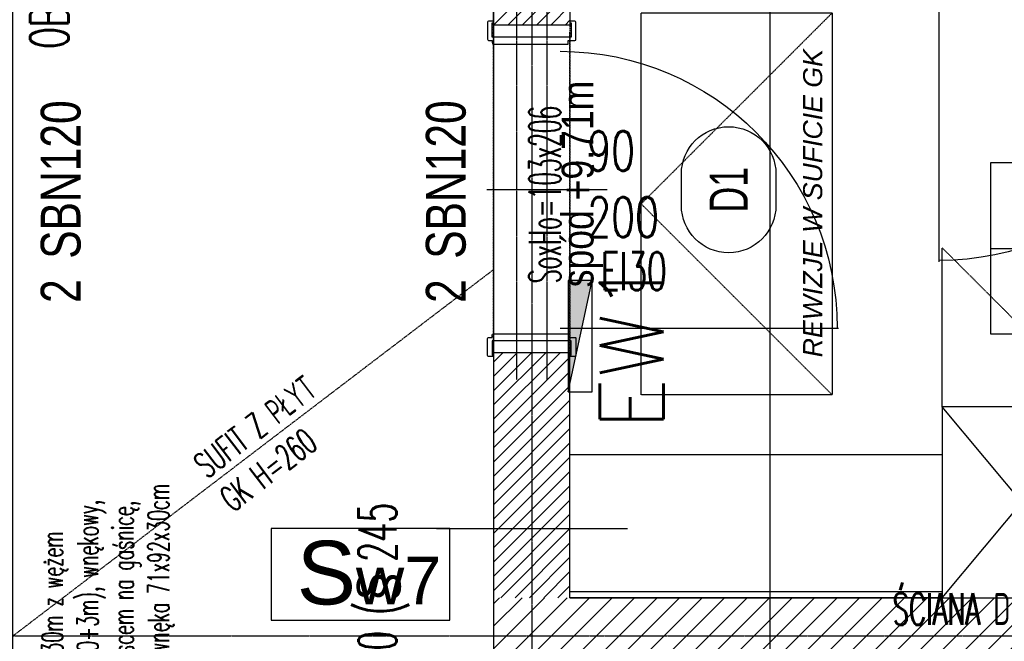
# Model space of a CAD drawing. Header units: millimetres. Extents: x 69081 to 158617, y -37521 to -9534.
# Tile 226 of 256: x 113847 to 114157, y -19850 to -19655. Entities that reach past the tile are written whole.
import ezdxf
from ezdxf.enums import TextEntityAlignment as Align

# ---------------------------------------------------------------- set-up
doc = ezdxf.new("R2010")
doc.units = ezdxf.units.MM
for name, pattern in [('DASHED2', [0.375, 0.25, -0.125]), ('DO', [0.8, 0.6, -0.1, 0, -0.1]), ('DP', [0.5, 0.3, -0.2]), ('KRESKOWA-SREDNIA', [0.2, 0.12, -0.08]), ('MP', [0.25, 0.15, -0.1])]:
    doc.linetypes.add(name, pattern=pattern)
for name, color, linetype in [('0_oświetlenie', 7, 'Continuous'), ('A-----SZ', 8, 'Continuous'), ('A-MEB', 8, 'Continuous'), ('A-OSI', 8, 'DO'), ('A-SCI', 7, 'Continuous'), ('AM DRZIW WEWN', 1, 'Continuous'), ('B-widok', 9, 'Continuous'), ('BA_drz', 7, 'Continuous'), ('BA_sym', 7, 'Continuous'), ('BA_WIC', 1, 'Continuous'), ('BZ_sym', 7, 'Continuous'), ('E_OPRAWY_LUXIONA', 3, 'Continuous'), ('F-BIL', 1, 'Continuous'), ('F-BIL-OP', 3, 'Continuous'), ('F-BIL-TA', 1, 'Continuous'), ('JS_OLKA KONSTR', 231, 'Continuous'), ('JS_p.poż.', 240, 'Continuous'), ('JS_PODCIĄGI', 1, 'DP'), ('JS_SUFIT PODWIESZONY', 40, 'Continuous'), ('Nadproża', 5, 'DO'), ('porta', 8, 'Continuous'), ('R-----OP', 1, 'Continuous')]:
    doc.layers.add(name, color=color, linetype=linetype)
doc.layers.add('OPIS', color=7, linetype='Continuous', lineweight=25)
doc.layers.add('SB_OTWORY DRZWI', color=1, linetype='Continuous', lineweight=9)
doc.styles.add('Arial', font='l_10646.ttf')
doc.styles.add('BIKTS', font='bikromsw.shx', dxfattribs={"width": 0.85})
doc.styles.add('ROMANS', font='romans.shx', dxfattribs={"height": 1})
doc.styles.add('SIMPLEX', font='simplex', dxfattribs={"width": 0.85})
doc.styles.add('SŁAWKA', font='simplex.shx', dxfattribs={"height": 12.5})
doc.styles.add('WYM--ROMANSSHX-08', font='ROMANS.SHX', dxfattribs={"width": 0.8})

# ---------------------------------------------------------------- blocks, each defined once
blk = doc.blocks.new('osie')
at = {"layer": 'A-OSI'}
for p, q in [((19923.6, -41234.89), (19923.6, -43485.44)), ((18070.03, -42687.43), (20818.3, -42687.43))]:
    blk.add_line(p, q, dxfattribs=at)
blk = doc.blocks.new('dr1h901')
at = {"color": 0}
blk.add_line((-0.5, 0), (-0.5, 1.005), dxfattribs=at)
at = {"color": 1}
blk.add_line((0, 0.1689), (0, -0.2655), dxfattribs=at)
blk.add_arc((-0.5, 0), 1, 0, 90, dxfattribs=at)
blk = doc.blocks.new('DYBY-BL5')
at = {"layer": 'F-BIL-TA', "color": 1}
blk.add_line((0, 45), (110, 45), dxfattribs=at)
blk.add_lwpolyline([(0, 0), (0, 90), (110, 90), (110, 0)], close=True, dxfattribs=at)
at = {"layer": 'F-BIL-OP', "style": 'SIMPLEX', "width": 0.85}
blk.add_attdef('NR', text='', height=20, dxfattribs=at).set_placement((56, 55), align=Align.CENTER)
at = {"layer": 'F-BIL-OP', "color": 2, "style": 'SIMPLEX', "width": 0.85, "flags": 1}
for tag, p in [('NAZWA', (119, 55)), ('POSADZKA', (119, 12)), ('GRUPA', (119, -27)), ('RODZAJ', (119, -72))]:
    blk.add_attdef(tag, p, '', height=19, dxfattribs=at)
at = {"layer": 'F-BIL-OP', "color": 2, "style": 'SIMPLEX', "width": 0.85}
blk.add_attdef('POW.', text='', height=20, dxfattribs=at).set_placement((56, 12), align=Align.CENTER)
at = {"layer": 'F-BIL-OP', "color": 2, "style": 'SIMPLEX', "width": 0.85, "flags": 1}
blk.add_attdef('POWH.', text='', height=20, dxfattribs=at).set_placement((56, -27), align=Align.CENTER)
blk = doc.blocks.new('symnadpr')
at = {"style": 'BIKTS', "width": 0.8}
blk.add_attdef('SZT_NADPR', text='', height=25, dxfattribs=at).set_placement((-48.74, -11.67), align=Align.RIGHT)
blk.add_attdef('NAZNADPR', (-42.6, -11.67), '', height=25, dxfattribs=at)
blk = doc.blocks.new('A$C04435ce7')
at = {"layer": 'Nadproża', "ltscale": 0.75}
for p, q in [((3319.28, 1666.87), (3319.28, 1546.87)), ((3328.86, 1666.87), (3328.86, 1546.87))]:
    blk.add_line(p, q, dxfattribs=at)
at = {"layer": 'BZ_sym'}
ref = blk.add_blockref('symnadpr', (3176.08, 1606.41), dxfattribs=dict(at, xscale=0.5, yscale=0.5, zscale=0.5, rotation=90))
ref.add_attrib('naznadpr', 'SBN120', (3182.33, 1584.91), dxfattribs={"height": 12.5, "rotation": 90, "style": 'BIKTS', "width": 0.8})
ref.add_attrib('szt_nadpr', '2', dxfattribs={"height": 12.5, "rotation": 90, "style": 'BIKTS', "width": 0.8}).set_placement((3182.33, 1578.46), align=Align.RIGHT)
ref = blk.add_blockref('symnadpr', (3297.1, 1606.41), dxfattribs=dict(at, xscale=-0.5, yscale=0.5, zscale=0.5, rotation=270))
ref.add_attrib('naznadpr', 'SBN120', (3303.35, 1584.91), dxfattribs={"height": 12.5, "rotation": 90, "style": 'BIKTS', "width": 0.8})
ref.add_attrib('szt_nadpr', '2', dxfattribs={"height": 12.5, "rotation": 90, "style": 'BIKTS', "width": 0.8}).set_placement((3303.35, 1578.46), align=Align.RIGHT)
at = {"layer": 'OPIS', "insert": (3346.53, 1575.95), "char_height": 10, "width": 160, "attachment_point": 7, "rotation": 90, "style": 'WYM--ROMANSSHX-08'}
blk.add_mtext('{\\fArial|b0|i0|c238|p34;spód +9.71m}', dxfattribs=at)
blk = doc.blocks.new('symdrz')
blk.add_lwpolyline([(-10, -30, -1), (-10, 30), (10, 30, -1), (10, -30)], format="xyb", close=True)
at = {"style": 'BIKTS', "width": 0.8}
blk.add_attdef('SZERDRZ', text='', height=25, dxfattribs=at).set_placement((77.15, 8.8), align=Align.CENTER)
blk.add_attdef('SYMDRZ', text='', height=25, dxfattribs=at).set_placement((0, 0), align=Align.MIDDLE)
blk.add_attdef('WYSDRZ', text='', height=25, dxfattribs=at).set_placement((77.15, -9.49), align=Align.TOP_CENTER)
blk = doc.blocks.new('A$C253e2aa0')
at = {"layer": 'B-widok', "color": 1, "linetype": 'MP'}
blk.add_lwpolyline([(0, 60), (120, 60), (120, 0), (0, 0), (0, 60)], dxfattribs=at)
at = {"layer": 'B-widok', "linetype": 'MP'}
blk.add_lwpolyline([(0, 0), (60, 60), (120, 0)], dxfattribs=at)
at = {"layer": 'R-----OP', "ltscale": 10, "insert": (11.78, 9.11, 36538.02), "char_height": 6, "width": 4709.9909, "attachment_point": 1, "style": 'SŁAWKA'}
blk.add_mtext('{\\fArial|b0|i1|c0|p34;REWIZJE W SUFICIE GK}', dxfattribs=at)
blk = doc.blocks.new('A$C40e4dba9')
at = {"layer": 'A-SCI', "color": 4}
for p, q in [((0, 0), (0, 24)), ((103, 0), (103, 24))]:
    blk.add_line(p, q, dxfattribs=at)
at = {"layer": 'JS_PODCIĄGI', "lineweight": -3}
for p, q in [((0, 24), (103, 24)), ((103, 0), (0, 0))]:
    blk.add_line(p, q, dxfattribs=at)
at = {"layer": 'AM DRZIW WEWN', "insert": (21.87, 12.86), "char_height": 10, "width": 61.9698, "attachment_point": 1, "style": 'ROMANS'}
blk.add_mtext('{\\W0.5;SoxHo=103x206}', dxfattribs=at)
blk = doc.blocks.new('EW1')
at = {"layer": 'E_OPRAWY_LUXIONA'}
h = blk.add_hatch(color=256, dxfattribs=at)
h.dxf.hatch_style = 1
h.paths.add_polyline_path([(17.5, -3.75), (17.5, 3.75), (-17.5, 3.75)])
blk.add_line((-17.5, 3.75), (17.5, -3.75), dxfattribs=at)
blk.add_lwpolyline([(-17.5, -3.75), (17.5, -3.75), (17.5, 3.75), (-17.5, 3.75)], close=True, dxfattribs=at)
at = {"layer": 'E_OPRAWY_LUXIONA', "linetype": 'ByBlock', "style": 'WYM--ROMANSSHX-08'}
blk.add_attdef('1', (-4.5, 5.28), '', height=20, dxfattribs=at)

msp = doc.modelspace()

# ---------------------------------------------------------------- hatches: boundary and pattern name
at = {"layer": 'A-----SZ'}
h = msp.add_hatch(dxfattribs=at)
h.set_pattern_fill('ANSI31', color=256)
h.set_pattern_definition([(45, (84343.599, 504.314), (-2.24506404, 2.24506402), [])])
h.paths.add_polyline_path([(113996.1814, -19449.5876), (114020.1814, -19449.5876), (114020.1814, -19656.5941), (113996.1814, -19656.5941)])
h = msp.add_hatch(dxfattribs=at)
h.set_pattern_fill('ANSI31', color=256)
h.set_pattern_definition([(45, (84343.599, 196.314), (-2.24506404, 2.24506402), [])])
h.paths.add_polyline_path([(113996.1814, -19759.5941), (114020.1814, -19759.5941), (114020.1814, -19836.5849), (113996.1814, -19836.5849)])
at = {"layer": 'JS_p.poż.'}
h = msp.add_hatch(dxfattribs=at)
h.set_pattern_fill('ANSI31', color=256, scale=40, style=0)
h.set_pattern_definition([(45, (93330.235, -5530.9077), (-3.5355339, 3.5355339), [])])
h.paths.add_polyline_path([(114670.1415, -19860.5941), (114670.1415, -19836.607), (113996.1415, -19836.5941), (113996.1415, -19860.5941)])

# ---------------------------------------------------------------- linework, layer by layer
msp.add_lwpolyline([(111556.6836, -18844.1938), (111703.244, -18807.7598), (111981.0586, -20011.1069), (112126.2397, -19977.5892), (112217.3915, -20376.0176), (113845.1415, -20376.0176), (113845.1415, -18660.5941), (113996.1415, -18660.5941), (113996.1415, -20536.5941), (111947.4049, -20536.5941), (111556.4636, -18843.6979)])
at = {"color": 5, "elevation": 905.9057}
msp.add_lwpolyline([(114083.1242, -19266.7859), (117047.6443, -19266.7859), (117047.6443, -20337.187), (114083.1242, -20337.187)], close=True, dxfattribs=at)
at = {"layer": 'A-MEB'}
for p, q in [((114187.1415, -19836.5941), (114137.1415, -19776.5941)), ((114137.1415, -19836.5941), (114187.1415, -19776.5941))]:
    msp.add_line(p, q, dxfattribs=at)
at = {"layer": 'A-MEB', "linetype": 'KRESKOWA-SREDNIA'}
msp.add_lwpolyline([(114137.1415, -19776.5941), (114137.1415, -19726.5941), (114187.1415, -19776.5941)], dxfattribs=at)
at = {"layer": 'A-MEB'}
for points in [[(114187.1415, -19836.5941), (114187.1415, -19776.5941), (114137.1415, -19776.5941), (114137.1415, -19836.5941)], [(114020.1415, -19836.5941), (114020.1415, -19791.5941), (114137.1415, -19791.5941), (114137.1415, -19836.5941)], [(114020.1415, -19836.5941), (114020.1415, -19834.5941), (114137.1415, -19834.5941), (114137.1415, -19836.5941)]]:
    msp.add_lwpolyline(points, close=True, dxfattribs=at)
at = {"layer": 'A-SCI', "color": 4}
msp.add_lwpolyline([(114020.1415, -19656.5941), (113996.1415, -19656.5941), (113996.1415, -19252.5941), (114020.1415, -19252.5941)], close=True, dxfattribs=at)
for points in [[(114020.1415, -19836.5941), (114020.1415, -19759.5941), (113996.1415, -19759.5941), (113996.1415, -19870.5941)], [(114020.1415, -19836.5941), (114646.1415, -19836.5941)]]:
    msp.add_lwpolyline(points, dxfattribs=at)
at = {"layer": 'BA_WIC'}
msp.add_line((113978.2803, -19814.8683), (114038.2803, -19814.8683), dxfattribs=at)
msp.add_lwpolyline([(113926.2546, -19843.6862), (113982.4331, -19843.6862), (113982.4331, -19814.8683), (113926.2546, -19814.8683)], close=True, dxfattribs=at)
at = {"layer": 'JS_PODCIĄGI', "lineweight": -3}
for p, q in [((113996.1415, -19658.5941), (113996.1415, -19759.5941)), ((114020.1415, -19759.5941), (114020.1415, -19658.5941))]:
    msp.add_line(p, q, dxfattribs=at)
at = {"layer": 'JS_SUFIT PODWIESZONY', "linetype": 'DASHED2'}
msp.add_line((113996.1415, -19733.482), (113845.1415, -19848.5941), dxfattribs=at)
at = {"layer": 'porta'}
for points in [[(113995.7415, -19655.8941), (113996.1415, -19655.8941), (113996.1415, -19655.3941), (113994.5415, -19655.3941, 0.41421356), (113994.2415, -19655.6941), (113994.2415, -19661.0441, 0.36992408), (113994.5415, -19661.3941), (113995.7415, -19661.3941), (113995.7415, -19662.0941, 0.41421356), (113996.2415, -19662.5941), (114019.5915, -19662.5941), (114019.5915, -19661.3941), (114021.7415, -19661.3941, 0.45993492), (114022.0415, -19661.0441), (114022.0415, -19655.6941, 0.41421356), (114021.7415, -19655.3941), (114020.1415, -19655.3941), (114020.1415, -19655.8941), (114020.5415, -19655.8941), (114020.5415, -19660.3941), (113995.7415, -19660.3941), (113995.7415, -19655.8941), (113996.1415, -19655.8941)], [(113995.7415, -19760.2941), (113996.1415, -19760.2941), (113996.1415, -19760.7941), (113994.5415, -19760.7941, -0.41421356), (113994.2415, -19760.4941), (113994.2415, -19755.1441, -0.36992408), (113994.5415, -19754.7941), (113995.7415, -19754.7941), (113995.7415, -19754.0941, -0.41421356), (113996.2415, -19753.5941), (114019.5915, -19753.5941), (114019.5915, -19754.7941), (114021.7415, -19754.7941, -0.45993492), (114022.0415, -19755.1441), (114022.0415, -19760.4941, -0.41421356), (114021.7415, -19760.7941), (114020.1415, -19760.7941), (114020.1415, -19760.2941), (114020.5415, -19760.2941), (114020.5415, -19755.7941), (113995.7415, -19755.7941), (113995.7415, -19760.2941), (113996.1415, -19760.2941)]]:
    msp.add_lwpolyline(points, format="xyb", dxfattribs=at)

# ---------------------------------------------------------------- block references
at = {"layer": '0_oświetlenie', "color": 4}
ref = msp.add_blockref('EW1', (114023.3781, -19754.3694), dxfattribs=dict(at, rotation=89.99999999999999))
ref.add_attrib('1', 'EW1', (114049.5525, -19783.8566), dxfattribs={"layer": 'E_OPRAWY_LUXIONA', "linetype": 'ByBlock', "height": 20, "rotation": 90, "style": 'WYM--ROMANSSHX-08'})
at = {"layer": 'A-SCI', "color": 4}
msp.add_blockref('osie', (94084.5456, 22838.835), dxfattribs=at)
at = {"layer": 'AM DRZIW WEWN'}
ref = msp.add_blockref('symdrz', (114070.0483, -19708.3446), dxfattribs=dict(at, xscale=0.4950000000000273, yscale=0.4950000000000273, zscale=0.4950000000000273, rotation=90))
ref.add_attrib('Symdrz', 'D1', dxfattribs={"layer": 'BA_sym', "height": 12, "rotation": 90, "style": 'BIKTS', "width": 0.7}).set_placement((114070.0483, -19708.3446), align=Align.MIDDLE_CENTER)
at = {"layer": 'B-widok', "rotation": 90}
msp.add_blockref('A$C253e2aa0', (114102.5576, -19772.7945, 1051.9), dxfattribs=at)
at = {"layer": 'BA_drz', "xscale": 87, "yscale": -87, "zscale": -87}
msp.add_blockref('dr1h901', (114179.6415, -19643.5941), dxfattribs=at)
at = {"layer": 'BA_drz', "xscale": 87, "yscale": -87, "zscale": -87, "rotation": 90.00000000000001}
msp.add_blockref('dr1h901', (114017.1415, -19708.3446), dxfattribs=at)
at = {"layer": 'F-BIL', "xscale": 0.6, "yscale": 0.6, "zscale": 0.6}
msp.add_blockref('DYBY-BL5', (114152.4055, -19753.776), dxfattribs=at).add_auto_attribs({'NR': '2.47', 'POW.': '5.07'})
at = {"layer": 'JS_OLKA KONSTR'}
msp.add_blockref('A$C04435ce7', (110684.0499, -21314.9635), dxfattribs=at)
at = {"layer": 'SB_OTWORY DRZWI', "rotation": 90}
msp.add_blockref('A$C40e4dba9', (114020.1415, -19759.5941), dxfattribs=at)

# ---------------------------------------------------------------- texts
at = {"layer": 'JS_p.poż.', "insert": (113862.5913, -19664.0207), "char_height": 12, "width": 302.247875, "attachment_point": 7, "rotation": 90, "style": 'ROMANS'}
msp.add_mtext('{\\W0.6;OBUDOWA POZIOMYCH DRÓG EWAKUACYNYCH  EI30}', dxfattribs=at).dxf.unprotected_set("ltscale", 0)
at = {"layer": 'JS_p.poż.', "ltscale": 0.02, "insert": (114029.8994, -19727.9295), "char_height": 12, "width": 260.223155, "attachment_point": 1, "style": 'ROMANS'}
msp.add_mtext('{\\W0.6;EI30}', dxfattribs=at)
at = {"layer": 'JS_p.poż.', "insert": (113854.1746, -19894.2082, -27.1739), "char_height": 20, "width": 117.528401, "attachment_point": 1, "rotation": 90, "style": 'ROMANS'}
msp.add_mtext('\\pxse0.33333;{\\H0.33333x;\\W0.6;H p.poż. ∅25-30m z wężem półsztywnym (30+3m), wnękowy, boczny, z miejscem na gaśnicę, 70x90x28cm (wnęka 71x92x30cm spód 55cm) \\H3.0001x; }', dxfattribs=at)
at = {"layer": 'JS_p.poż.', "ltscale": 0.02, "insert": (113953.6839, -20029.0565), "char_height": 12, "width": 259.135171, "attachment_point": 1, "rotation": 90, "style": 'ROMANS'}
msp.add_mtext('{\\W0.6;OBUDOWA KLATKI SCHODOWEJ REI 60 (\\fArial|b0|i0|c238|p34;\\W1;§\\fMS Shell Dlg 2|b0|i0|c238|p0;\\H0.70832x; \\Fromans|c238;\\H1.4118x;\\W0.6;245 warunków technicznych)}', dxfattribs=at)
at = {"layer": 'JS_SUFIT PODWIESZONY', "insert": (113901.2855, -19792.9622), "char_height": 8, "width": 59.10685, "attachment_point": 1, "rotation": 37.283359, "style": 'ROMANS'}
msp.add_mtext('{\\W0.6;SUFIT Z PŁYT\\PGK H=260}', dxfattribs=at)
at = {"layer": 'R-----OP', "attachment_point": 1}
for s, insert, char_height, width, style in [('\\pxql;{\\W0.7; 90\\P 200\\P }', (114019.6351, -19689.8964), 12.5, 342.829506, 'ROMANS'), ('\\pxql;{\\fArial|b0|i0|c238|p34;\\H1.6x;S\\H0.75x;w7}', (113934.3139, -19818.6903), 12.5, 45.544203, 'Arial'), ('{\\W0.6;ŚCIANA DZIAŁOWA SILIKAT E15  RA1=50 dB (RA1norm=50 dB)}', (114121.5923, -19835.1176), 10, 360.981739, 'ROMANS')]:
    msp.add_mtext(s, dxfattribs=dict(at, insert=insert, char_height=char_height, width=width, style=style))

doc.saveas('drawing.dxf')
